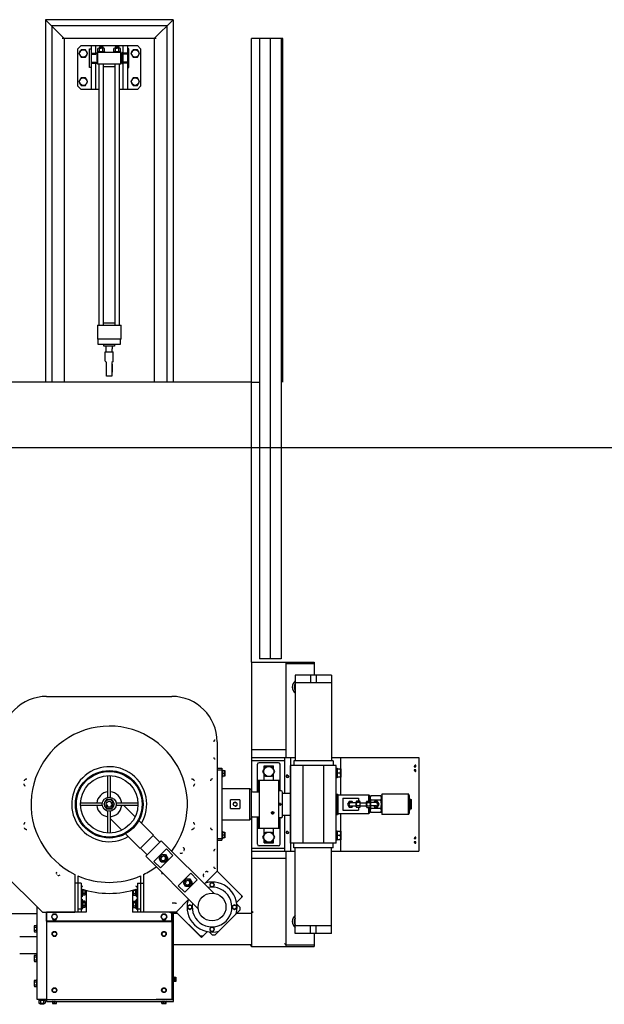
# Model space of a CAD drawing. Extents: x -1507204116 to 3732041488, y -170180604 to 62810664.
# Tile 13 of 54: x 118857 to 120726, y 327 to 3477. Entities that reach past the tile are written whole.
import ezdxf

# ---------------------------------------------------------------- set-up
doc = ezdxf.new("R2010")
doc.units = 0
doc.header["$LTSCALE"] = 1000
doc.header["$MEASUREMENT"] = 0
doc.linetypes.add('TRATTEGGIATAX2', pattern=[1.5, 1, -0.5])
doc.layers.add('_ZAŘÍZENÍ', color=7, linetype='CONTINUOUS')
doc.layers.add('SALDATUR', color=3, linetype='CONTINUOUS')

# ---------------------------------------------------------------- blocks, each defined once
blk = doc.blocks.new('SE-VUOTA')
at = {"layer": 'SALDATUR'}
blk.add_line((5.76, 0), (0, -5.76), dxfattribs=at)

msp = doc.modelspace()

# ---------------------------------------------------------------- linework, layer by layer
at = {"layer": '_ZAŘÍZENÍ', "color": 0, "lineweight": -2}
for p, q in [((118939, 3477), (118939, 2317)), ((119347, 3477), (118939, 3477)), ((118999, 3417), (118939, 3477)), ((119287, 3417), (119347, 3477)), ((119347, 3477), (119347, 2317)), ((118959, 3457), (118959, 2317)), ((119327, 3457), (118959, 3457)), ((119327, 3457), (119327, 2317)), ((119293, 3417), (118993, 3417)), ((118999, 3417), (118999, 2317)), ((119287, 3417), (118999, 3417)), ((119287, 3417), (119287, 2317)), ((119598, 2317), (119598, 3417)), ((119698, 3417), (119598, 3417)), ((119623, 3417), (119623, 1432)), ((119658, 3417), (119658, 1432)), ((119693, 3417), (119693, 1432)), ((119698, 2317), (119698, 3417)), ((119043, 3384), (119053, 3394)), ((119043, 3264), (119043, 3384)), ((119053.1, 3381), (119046.1, 3369)), ((119053, 3394), (119233, 3394)), ((119066.9, 3381), (119053.1, 3381)), ((119073.9, 3369), (119066.9, 3381)), ((119080, 3384), (119085, 3384)), ((119080, 3324), (119080, 3384)), ((119085, 3394), (119085, 3254)), ((119100, 3367), (119100, 3394)), ((119100, 3371.5), (119103, 3371.5)), ((119103, 3371.5), (119103, 3336.5)), ((119105.5, 3373), (119180.5, 3373)), ((119105.5, 3373), (119105.5, 3335)), ((119107, 3373), (119107, 3375.5)), ((119107, 3375.5), (119128.1, 3375.5)), ((119107.1, 3376.4), (119107.1, 3384.6)), ((119125.3, 3385.5), (119109.7, 3385.5)), ((119112.6, 3390), (119111.5, 3388.9)), ((119111.5, 3388.9), (119111.5, 3385.5)), ((119123.5, 3388.9), (119111.5, 3388.9)), ((119112.3, 3376.4), (119112.3, 3384.6)), ((119112.6, 3385.5), (119112.6, 3390)), ((119122.4, 3390), (119112.6, 3390)), ((119116.8, 3373), (119118.2, 3375.5)), ((119123.5, 3388.9), (119122.4, 3390)), ((119122.4, 3385.5), (119122.4, 3390)), ((119122.7, 3376.4), (119122.7, 3384.6)), ((119123.5, 3385.5), (119123.5, 3388.9)), ((119127.9, 3376.4), (119127.9, 3384.6)), ((119128.1, 3375.5), (119128.1, 3373)), ((119158, 3375.5), (119179.1, 3375.5)), ((119158, 3373), (119158, 3375.5)), ((119158.1, 3376.4), (119158.1, 3384.6)), ((119176.3, 3385.5), (119160.7, 3385.5)), ((119163.6, 3390), (119162.5, 3388.9)), ((119174.5, 3388.9), (119162.5, 3388.9)), ((119162.5, 3388.9), (119162.5, 3385.5)), ((119163.3, 3376.4), (119163.3, 3384.6)), ((119173.4, 3390), (119163.6, 3390)), ((119163.6, 3385.5), (119163.6, 3390)), ((119167.8, 3373), (119169.2, 3375.5)), ((119174.5, 3388.9), (119173.4, 3390)), ((119173.4, 3385.5), (119173.4, 3390)), ((119173.7, 3376.4), (119173.7, 3384.6)), ((119174.5, 3385.5), (119174.5, 3388.9)), ((119178.9, 3376.4), (119178.9, 3384.6)), ((119179.1, 3375.5), (119179.1, 3373)), ((119180.5, 3335), (119180.5, 3373)), ((119186, 3371.5), (119183, 3371.5)), ((119183, 3371.5), (119183, 3336.5)), ((119186, 3394), (119186, 3254)), ((119201, 3394), (119201, 3254)), ((119206, 3384), (119201, 3384)), ((119206, 3324), (119206, 3384)), ((119219.1, 3381), (119212.1, 3369)), ((119232.9, 3381), (119219.1, 3381)), ((119239.9, 3369), (119232.9, 3381)), ((119243, 3384), (119233, 3394)), ((119243, 3384), (119243, 3264)), ((119046.1, 3369), (119053.1, 3357)), ((119053.1, 3357), (119066.9, 3357)), ((119066.9, 3357), (119073.9, 3369)), ((119085, 3370), (119100, 3370)), ((119085, 3367), (119100, 3367)), ((119085, 3341), (119100, 3341)), ((119100, 3254), (119100, 3341)), ((119105, 3366.5), (119103, 3366.5)), ((119103, 3341.5), (119105, 3341.5)), ((119181, 3366.5), (119183, 3366.5)), ((119183, 3341.5), (119181, 3341.5)), ((119201, 3370), (119186, 3370)), ((119201, 3367), (119186, 3367)), ((119201, 3341), (119186, 3341)), ((119212.1, 3369), (119219.1, 3357)), ((119219.1, 3357), (119232.9, 3357)), ((119232.9, 3357), (119239.9, 3369)), ((119085, 3324), (119080, 3324)), ((119085, 3338), (119100, 3338)), ((119103, 3336.5), (119100, 3336.5)), ((119180.5, 3335), (119105.5, 3335)), ((119110.5, 2499.5), (119110.5, 3335)), ((119124.5, 2499.5), (119124.5, 3335)), ((119124.5, 3327), (119161.5, 3327)), ((119161.5, 2499.5), (119161.5, 3335)), ((119175.5, 2499.5), (119175.5, 3335)), ((119183, 3336.5), (119186, 3336.5)), ((119201, 3338), (119186, 3338)), ((119201, 3324), (119206, 3324)), ((119053.1, 3291), (119046.1, 3279)), ((119046.1, 3279), (119053.1, 3267)), ((119066.9, 3291), (119053.1, 3291)), ((119073.9, 3279), (119066.9, 3291)), ((119066.9, 3267), (119073.9, 3279)), ((119219.1, 3291), (119212.1, 3279)), ((119212.1, 3279), (119219.1, 3267)), ((119232.9, 3291), (119219.1, 3291)), ((119239.9, 3279), (119232.9, 3291)), ((119232.9, 3267), (119239.9, 3279)), ((119053, 3254), (119043, 3264)), ((119110.5, 3254), (119053, 3254)), ((119053.1, 3267), (119066.9, 3267)), ((119233, 3254), (119175.5, 3254)), ((119219.1, 3267), (119232.9, 3267)), ((119243, 3264), (119233, 3254)), ((119105, 2499.5), (119181, 2499.5)), ((119105, 2499.5), (119105, 2455)), ((119124.5, 2507.5), (119161.5, 2507.5)), ((119181, 2455), (119181, 2499.5)), ((119181, 2455), (119105, 2455)), ((119106.5, 2455), (119106.5, 2439)), ((119106.5, 2439), (119179.5, 2439)), ((119126, 2433), (119126, 2439)), ((119160, 2433), (119126, 2433)), ((119132, 2433), (119132, 2425.5)), ((119133.5, 2424), (119132, 2425.5)), ((119152.5, 2424), (119154, 2425.5)), ((119154, 2425.5), (119154, 2433)), ((119160, 2439), (119160, 2433)), ((119179.5, 2439), (119179.5, 2455)), ((119130.5, 2384.4), (119130.5, 2414)), ((119130.5, 2414), (119155.5, 2414)), ((119133.5, 2414), (119133.5, 2424)), ((119152.5, 2414), (119152.5, 2424)), ((119155.5, 2384.4), (119155.5, 2414)), ((119134.2, 2380.3), (119130.8, 2383.7)), ((119134.5, 2374.5), (119133, 2374.5)), ((119133, 2374.5), (119133, 2349.5)), ((119134.5, 2337), (119134.5, 2379.6)), ((119151.5, 2379.6), (119151.5, 2337)), ((119153, 2374.5), (119151.5, 2374.5)), ((119155.2, 2383.7), (119151.8, 2380.3)), ((119153, 2349.5), (119153, 2374.5)), ((119133, 2349.5), (119134.5, 2349.5)), ((119151.5, 2337), (119134.5, 2337)), ((119151.5, 2349.5), (119153, 2349.5)), ((119598, 2317), (118688, 2317)), ((119598, 2317), (118688, 2317)), ((119598, 1422), (119598, 2317)), ((119598, 2317), (119623, 2317)), ((133493, 2107), (116993, 2107)), ((119598, 1422), (119598, 1007)), ((119598, 1422), (119798, 1422)), ((119693, 1432), (119623, 1432)), ((119708, 1422), (119708, 1117)), ((119798, 1422), (119798, 1380.5)), ((119708, 1417), (119798, 1417)), ((119738, 1380.5), (119738, 1106)), ((119854, 1380.5), (119738, 1380.5)), ((119854, 1355.5), (119738, 1355.5)), ((119787, 1380.5), (119787, 1355.5)), ((119805, 1380.5), (119805, 1355.5)), ((119854, 1380.5), (119854, 1106)), ((119738, 1346), (119735.7, 1342)), ((119735.7, 1342), (119738, 1338)), ((118943, 1312), (119343, 1312)), ((119488, 1167), (119488, 753.4)), ((119708, 1141), (119598, 1141)), ((119598, 1117), (119703, 1117)), ((119598, 1107), (119703, 1107)), ((119703, 1117), (119723, 1117)), ((119703, 1117), (119703, 1002)), ((119723, 1117), (119723, 817)), ((119723, 1117), (119738, 1117)), ((119733, 1106), (119733, 1091)), ((119859, 1106), (119733, 1106)), ((119854, 1117), (119883, 1117)), ((119859, 1106), (119859, 1091)), ((119883, 1117), (120133, 1117)), ((119883, 1080.5), (119883, 1117)), ((120133, 1117), (120133, 817)), ((119488, 1082), (119503, 1082)), ((119488, 1077), (119503, 1077)), ((119503, 1082), (119503, 852)), ((119503, 1077.5), (119505.5, 1077.5)), ((119505.5, 1077.5), (119505.5, 1053.5)), ((119505.5, 1074.5), (119513, 1074.5)), ((119513, 1074.5), (119513, 1056.5)), ((119617, 1007), (119617, 1095)), ((119684, 1100), (119622, 1100)), ((119634.5, 1072), (119643.8, 1088)), ((119643.8, 1056), (119634.5, 1072)), ((119638, 1077.6), (119638, 1090)), ((119638, 1090), (119668, 1090)), ((119643.8, 1088), (119662.2, 1088)), ((119662.2, 1088), (119671.5, 1072)), ((119671.5, 1072), (119662.2, 1056)), ((119668, 1077.6), (119668, 1090)), ((119689, 1010), (119689, 1095)), ((119723, 843), (119723, 1091)), ((119869, 1091), (119723, 1091)), ((119763, 843), (119763, 1091)), ((119829, 843), (119829, 1091)), ((119869, 843), (119869, 1091)), ((119869, 1082), (119871.8, 1082)), ((119869, 1080.6), (119869.6, 1080.9)), ((119871.2, 1076.1), (119869, 1080.6)), ((119869, 1076), (119869.6, 1076.3)), ((119871.2, 1071.5), (119869, 1076)), ((119869, 1071.4), (119869.6, 1071.7)), ((119871.2, 1066.9), (119869, 1071.4)), ((119869.6, 1080.9), (119871.8, 1076.4)), ((119869.6, 1076.3), (119871.8, 1071.8)), ((119869.6, 1071.7), (119871.8, 1067.2)), ((119871.8, 1076.4), (119871.2, 1076.1)), ((119871.8, 1071.8), (119871.2, 1071.5)), ((119871.8, 1082), (119871.8, 1052)), ((119871.8, 1080.5), (119883.3, 1080.5)), ((119883.3, 1080.5), (119883.3, 1053.5)), ((119139, 989.1), (119139, 1058.9)), ((119147, 989.1), (119147, 1058.9)), ((119505.5, 1053.5), (119503, 1053.5)), ((119512, 1065.5), (119505.5, 1065.5)), ((119513, 1056.5), (119505.5, 1056.5)), ((119617.6, 1043.6), (119617.6, 1007)), ((119617.6, 1043.6), (119688.4, 1043.6)), ((119622.2, 1043.6), (119622.2, 890.4)), ((119638, 1043.6), (119638, 1066.4)), ((119662.2, 1056), (119643.8, 1056)), ((119668, 1043.6), (119668, 1066.4)), ((119683.8, 1043.6), (119683.8, 890.4)), ((119688.4, 1043.6), (119688.4, 1010)), ((119869, 1066.8), (119869.6, 1067.1)), ((119871.2, 1062.3), (119869, 1066.8)), ((119869, 1062.2), (119869.6, 1062.5)), ((119871.2, 1057.7), (119869, 1062.2)), ((119869, 1057.6), (119869.6, 1057.9)), ((119871.2, 1053.1), (119869, 1057.6)), ((119871.8, 1052), (119869, 1052)), ((119869.6, 1067.1), (119871.8, 1062.6)), ((119869.6, 1062.5), (119871.8, 1058)), ((119869.6, 1057.9), (119871.8, 1053.4)), ((119871.8, 1067.2), (119871.2, 1066.9)), ((119871.8, 1062.6), (119871.2, 1062.3)), ((119871.8, 1058), (119871.2, 1057.7)), ((119871.8, 1053.4), (119871.2, 1053.1)), ((119881.8, 1067), (119871.8, 1067)), ((119883.3, 1053.5), (119871.8, 1053.5)), ((119883, 997), (119883, 1053.5)), ((119503, 1017), (119593, 1017)), ((119593, 917), (119593, 1017)), ((119598, 1012), (119593, 1017)), ((119598, 922), (119598, 1012)), ((119692.4, 1010), (119683.8, 1010)), ((119134.3, 982), (119125.7, 967)), ((119151.7, 982), (119134.3, 982)), ((119160.3, 967), (119151.7, 982)), ((119530.5, 953), (119530.5, 981)), ((119560.5, 981), (119530.5, 981)), ((119560.5, 981), (119560.5, 953)), ((119601, 1007), (119622.2, 1007)), ((119697.4, 929), (119697.4, 1005)), ((119697.4, 1002), (119723, 1002)), ((119869, 999.5), (119872.5, 999.5)), ((119872.5, 934.5), (119872.5, 999.5)), ((119872.5, 999.5), (119875, 997)), ((119875, 997), (119973, 997)), ((119875, 997), (119973, 997)), ((119875, 937), (119875, 997)), ((119890, 986.3), (119940, 986.3)), ((119890, 986.3), (119890, 947.7)), ((119944.1, 977.4), (119933.9, 977.4)), ((119940, 986.3), (119940, 977.4)), ((119966.9, 977.4), (119977.1, 977.4)), ((119973, 977.4), (119973, 997)), ((119975, 995), (119973, 997)), ((119975, 977.4), (119975, 995)), ((119975, 983.9), (119975, 977.4)), ((119977, 977.4), (119977, 986.9)), ((120011.2, 993.6), (119979.3, 993.6)), ((120011.2, 980.3), (119979.3, 980.3)), ((120013.5, 947.1), (120013.5, 986.9)), ((120014.5, 984.5), (120013.5, 984.5)), ((120014.5, 998.7), (120016, 1000.2)), ((120014.5, 998.7), (120014.5, 935.3)), ((120016, 933.8), (120016, 1000.2)), ((120016, 1000.2), (120099.5, 1000.2)), ((120099.5, 933.8), (120099.5, 1000.2)), ((120101, 998.7), (120099.5, 1000.2)), ((120101, 935.3), (120101, 998.7)), ((120103.5, 995.2), (120101, 995.2)), ((120103.5, 938.8), (120103.5, 995.2)), ((120104.5, 987), (120103.5, 987)), ((120104.5, 947), (120104.5, 987)), ((120104.5, 982), (120108, 982)), ((120109, 981), (120108, 982)), ((120108, 952), (120108, 982)), ((120109, 953), (120109, 981)), ((119120.9, 971), (119051.1, 971)), ((119120.9, 963), (119051.1, 963)), ((119125.7, 967), (119134.3, 952)), ((119134.3, 952), (119151.7, 952)), ((119151.7, 952), (119160.3, 967)), ((119234.9, 971), (119165.1, 971)), ((119234.9, 963), (119165.1, 963)), ((119189.6, 963), (119225.8, 926.9)), ((119530.5, 953), (119560.5, 953)), ((119890, 947.7), (119940, 947.7)), ((119909.8, 976), (119904.6, 967)), ((119904.6, 967), (119909.8, 958)), ((119920.2, 976), (119909.8, 976)), ((119909.8, 958), (119920.2, 958)), ((119915, 972.5), (119933, 972.5)), ((119915, 961.5), (119933, 961.5)), ((119922.2, 972.5), (119920.2, 976)), ((119920.2, 958), (119922.2, 961.5)), ((119933, 959.2), (119933, 974.8)), ((119944.1, 972.2), (119933.9, 972.2)), ((119944.1, 961.8), (119933.9, 961.8)), ((119944.1, 956.6), (119933.9, 956.6)), ((119940, 956.6), (119940, 947.7)), ((119945, 959.2), (119945, 974.8)), ((119945, 972), (119966, 972)), ((119945, 962), (119966, 962)), ((119966, 959.2), (119966, 974.8)), ((119966.9, 972.2), (119977.1, 972.2)), ((119966.9, 961.8), (119977.1, 961.8)), ((119966.9, 956.6), (119977.1, 956.6)), ((119973, 937), (119973, 956.6)), ((119975, 939), (119975, 956.6)), ((119975, 956.6), (119975, 950.1)), ((119977, 947.1), (119977, 956.6)), ((119978, 974.8), (119978, 959.2)), ((119996, 972.5), (119978, 972.5)), ((119996, 961.5), (119978, 961.5)), ((120011.2, 953.7), (119979.3, 953.7)), ((119990.8, 976), (119988.8, 972.5)), ((119988.8, 961.5), (119990.8, 958)), ((120001.2, 976), (119990.8, 976)), ((119990.8, 958), (120001.2, 958)), ((120006.4, 967), (120001.2, 976)), ((120001.2, 958), (120006.4, 967)), ((120013.5, 949.5), (120014.5, 949.5)), ((120103.5, 947), (120104.5, 947)), ((120104.5, 952), (120108, 952)), ((120108, 952), (120109, 953)), ((119139, 875.1), (119139, 944.9)), ((119147, 875.1), (119147, 944.9)), ((119147, 920.4), (119183.1, 884.2)), ((119237.7, 915), (119284.5, 868.1)), ((119503, 917), (119593, 917)), ((119598, 922), (119593, 917)), ((119598, 927), (119598, 817)), ((119601, 927), (119622.2, 927)), ((119617, 839), (119617, 927)), ((119617.6, 927), (119617.6, 890.4)), ((119662.3, 942.1), (119665.4, 943.7)), ((119662.3, 938.8), (119662.3, 942.1)), ((119665.4, 943.2), (119665.4, 943.7)), ((119665.4, 943.7), (119668.8, 942.1)), ((119668.8, 942.1), (119668.8, 938.8)), ((119668.8, 942.1), (119668.8, 941.6)), ((119692.4, 924), (119683.8, 924)), ((119688.4, 924), (119688.4, 890.4)), ((119689, 839), (119689, 924)), ((119697.4, 932), (119723, 932)), ((119703, 932), (119703, 817)), ((119869, 934.5), (119872.5, 934.5)), ((119875, 937), (119872.5, 934.5)), ((119875, 937), (119973, 937)), ((119875, 937), (119973, 937)), ((119883, 880.7), (119883, 937)), ((119973, 937), (119975, 939)), ((120011.2, 940.4), (119979.3, 940.4)), ((120016, 933.8), (120014.5, 935.3)), ((120099.5, 933.8), (120016, 933.8)), ((120101, 935.3), (120099.5, 933.8)), ((120101, 938.8), (120103.5, 938.8)), ((119617.6, 890.4), (119688.4, 890.4)), ((119638, 868), (119638, 890.4)), ((119668, 868), (119668, 890.4)), ((119869, 852.2), (119869, 882.2)), ((119869, 882.2), (119871.8, 882.2)), ((119871.8, 882.2), (119871.8, 852.2)), ((119195, 872.3), (119241.9, 825.5)), ((119284.5, 868.1), (119241.9, 825.5)), ((119283.7, 867.3), (119304.9, 846.1)), ((119488, 857), (119503, 857)), ((119488, 852), (119503, 852)), ((119503, 880.5), (119505.5, 880.5)), ((119505.5, 856.5), (119503, 856.5)), ((119505.5, 880.5), (119505.5, 856.5)), ((119505.5, 877.5), (119513, 877.5)), ((119512, 868.5), (119505.5, 868.5)), ((119513, 859.5), (119505.5, 859.5)), ((119513, 877.5), (119513, 859.5)), ((119634.5, 862), (119643.8, 878)), ((119643.8, 846), (119634.5, 862)), ((119638, 844), (119638, 856)), ((119643.8, 878), (119662.2, 878)), ((119662.2, 878), (119671.5, 862)), ((119671.5, 862), (119662.2, 846)), ((119668, 844), (119668, 856)), ((119869, 880.8), (119869.6, 881.1)), ((119871.2, 876.3), (119869, 880.8)), ((119869, 876.2), (119869.6, 876.5)), ((119871.2, 871.7), (119869, 876.2)), ((119869, 871.6), (119869.6, 871.9)), ((119871.2, 867.1), (119869, 871.6)), ((119869, 867), (119869.6, 867.3)), ((119871.2, 862.5), (119869, 867)), ((119869, 862.4), (119869.6, 862.7)), ((119871.2, 857.9), (119869, 862.4)), ((119869, 857.8), (119869.6, 858.1)), ((119871.2, 853.3), (119869, 857.8)), ((119871.8, 852.2), (119869, 852.2)), ((119869.6, 881.1), (119871.8, 876.6)), ((119869.6, 876.5), (119871.8, 872)), ((119869.6, 871.9), (119871.8, 867.4)), ((119869.6, 867.3), (119871.8, 862.8)), ((119869.6, 862.7), (119871.8, 858.2)), ((119869.6, 858.1), (119871.8, 853.6)), ((119871.8, 876.6), (119871.2, 876.3)), ((119871.8, 872), (119871.2, 871.7)), ((119871.8, 867.4), (119871.2, 867.1)), ((119871.8, 862.8), (119871.2, 862.5)), ((119871.8, 858.2), (119871.2, 857.9)), ((119871.8, 853.6), (119871.2, 853.3)), ((119871.8, 880.7), (119883.3, 880.7)), ((119881.8, 867.2), (119871.8, 867.2)), ((119883.3, 853.7), (119871.8, 853.7)), ((119883, 817), (119883, 853.7)), ((119883.3, 880.7), (119883.3, 853.7)), ((119242.7, 826.3), (119263.9, 805.1)), ((119309.2, 850.3), (119259.7, 800.8)), ((119285.6, 784.3), (119325.7, 824.4)), ((119309.2, 850.3), (119477.2, 682.3)), ((119325.7, 824.4), (119346.9, 803.2)), ((119598, 827), (119703, 827)), ((119684, 834), (119622, 834)), ((119638, 844), (119668, 844)), ((119662.2, 846), (119643.8, 846)), ((119869, 843), (119723, 843)), ((119733, 828), (119733, 843)), ((119859, 828), (119733, 828)), ((119738, 553.5), (119738, 828)), ((119854, 553.5), (119854, 828)), ((119859, 828), (119859, 843)), ((119259.7, 800.8), (119427.7, 632.8)), ((119302.4, 793.8), (119309.3, 805.8)), ((119309.3, 781.8), (119302.4, 793.8)), ((119346.9, 803.2), (119306.8, 763.1)), ((119309.3, 805.8), (119323.2, 805.8)), ((119323.2, 805.8), (119330.1, 793.8)), ((119330.1, 793.8), (119323.2, 781.8)), ((119598, 817), (119598, 512)), ((119598, 817), (119703, 817)), ((119708, 793), (119598, 793)), ((119703, 817), (119723, 817)), ((119708, 817), (119708, 512)), ((119723, 817), (119738, 817)), ((119854, 817), (119883, 817)), ((119883, 817), (120133, 817)), ((119306.8, 763.1), (119285.6, 784.3)), ((119323.2, 781.8), (119309.3, 781.8)), ((118798, 753.4), (118929.4, 622)), ((119033, 742.5), (119033, 622)), ((119043, 737.9), (119043, 622)), ((119243, 737.9), (119243, 622)), ((119253, 742.5), (119253, 622)), ((119363.4, 706.5), (119403.5, 746.6)), ((119380.2, 716), (119387.1, 728)), ((119424.7, 725.4), (119384.6, 685.3)), ((119387.1, 728), (119401, 728)), ((119401, 728), (119407.9, 716)), ((119403.5, 746.6), (119424.7, 725.4)), ((119488, 753.4), (119447.1, 712.4)), ((119565.5, 675.3), (119487.7, 753.1)), ((119487.7, 753.1), (119569, 671.8)), ((119043, 715), (119033, 715)), ((119053, 715), (119043, 715)), ((119053, 715), (119053, 622)), ((119056, 695.6), (119056, 671)), ((119058.5, 694.8), (119058.5, 675)), ((119227.5, 694.8), (119227.5, 675)), ((119230, 695.6), (119230, 671)), ((119233, 715), (119243, 715)), ((119233, 715), (119233, 622)), ((119243, 715), (119253, 715)), ((119384.6, 685.3), (119363.4, 706.5)), ((119387.1, 704), (119380.2, 716)), ((119401, 704), (119387.1, 704)), ((119407.9, 716), (119401, 704)), ((119468.1, 715.9), (119464.3, 709.4)), ((119464.3, 709.4), (119468.1, 702.9)), ((119475.6, 715.9), (119468.1, 715.9)), ((119468.1, 702.9), (119475.6, 702.9)), ((119479.3, 709.4), (119475.6, 715.9)), ((119475.6, 702.9), (119479.3, 709.4)), ((119056, 671), (119053, 671)), ((119053, 663), (119056, 663)), ((119058.5, 675), (119056, 675)), ((119056, 663), (119056, 631)), ((119065.1, 692.2), (119058.5, 692.2)), ((119065.1, 681.8), (119058.5, 681.8)), ((119065.1, 676.6), (119058.5, 676.6)), ((119066, 692.6), (119066, 679.2)), ((119069, 691.8), (119069, 622)), ((119217, 691.8), (119217, 622)), ((119220, 692.6), (119220, 679.2)), ((119220.9, 692.2), (119227.5, 692.2)), ((119220.9, 681.8), (119227.5, 681.8)), ((119220.9, 676.6), (119227.5, 676.6)), ((119227.5, 675), (119230, 675)), ((119230, 671), (119233, 671)), ((119233, 663), (119230, 663)), ((119230, 663), (119230, 631)), ((119397.6, 662.9), (119356.6, 622)), ((119569, 671.8), (119550.4, 653.1)), ((119565.5, 675.3), (119565.5, 668.2)), ((118913, 342), (118913, 638.4)), ((119043, 632), (119053, 632)), ((119056, 631), (119053, 631)), ((119056, 659), (119058.5, 659)), ((119058.5, 635), (119056, 635)), ((119058.5, 659), (119058.5, 635)), ((119065.1, 657.4), (119058.5, 657.4)), ((119065.1, 652.2), (119058.5, 652.2)), ((119065.1, 641.8), (119058.5, 641.8)), ((119065.1, 636.6), (119058.5, 636.6)), ((119066, 654.8), (119066, 639.2)), ((119220, 654.8), (119220, 639.2)), ((119220.9, 657.4), (119227.5, 657.4)), ((119220.9, 652.2), (119227.5, 652.2)), ((119220.9, 641.8), (119227.5, 641.8)), ((119220.9, 636.6), (119227.5, 636.6)), ((119227.5, 659), (119227.5, 635)), ((119230, 659), (119227.5, 659)), ((119227.5, 635), (119230, 635)), ((119230, 631), (119233, 631)), ((119233, 632), (119243, 632)), ((119400.6, 645.7), (119394.1, 641.9)), ((119394.1, 641.9), (119394.1, 634.4)), ((119394.1, 634.4), (119400.6, 630.7)), ((119407.1, 641.9), (119400.6, 645.7)), ((119400.6, 630.7), (119407.1, 634.4)), ((119407.1, 634.4), (119407.1, 641.9)), ((119543.1, 645.7), (119536.6, 641.9)), ((119536.6, 641.9), (119536.6, 634.4)), ((119536.6, 634.4), (119543.1, 630.7)), ((119549.6, 641.9), (119543.1, 645.7)), ((119543.1, 630.7), (119549.6, 634.4)), ((119549.6, 634.4), (119549.6, 641.9)), ((119551.3, 647.1), (119562, 636.4)), ((119562, 629.4), (119562, 636.4)), ((118688, 617), (118913, 617)), ((118929.4, 622), (119033, 622)), ((118943, 622), (118943, 342)), ((119069, 622), (118943, 622)), ((118943, 593), (118943, 622)), ((118963.1, 615.5), (118958.2, 607)), ((118958.2, 607), (118963.1, 598.5)), ((118972.9, 615.5), (118963.1, 615.5)), ((118963.1, 598.5), (118972.9, 598.5)), ((118977.8, 607), (118972.9, 615.5)), ((118972.9, 598.5), (118977.8, 607)), ((119343, 622), (119217, 622)), ((119356.6, 622), (119253, 622)), ((119313.1, 615.5), (119308.2, 607)), ((119308.2, 607), (119313.1, 598.5)), ((119322.9, 615.5), (119313.1, 615.5)), ((119313.1, 598.5), (119322.9, 598.5)), ((119327.8, 607), (119322.9, 615.5)), ((119322.9, 598.5), (119327.8, 607)), ((119338, 620), (119338, 622)), ((119343, 620), (119338, 620)), ((119343, 593), (119343, 622)), ((119343, 620), (119343, 342)), ((119349, 342), (119349, 622)), ((119362.2, 617), (119349, 617)), ((119434.7, 544.5), (119356.9, 622.3)), ((119356.9, 622.3), (119438.2, 541)), ((119562, 629.4), (119480.6, 548)), ((119493.9, 561.3), (119548.7, 616.1)), ((119598, 617), (119549.6, 617)), ((118903, 576.8), (118903, 561.2)), ((118903.9, 579.4), (118910.5, 579.4)), ((118903.9, 574.2), (118910.5, 574.2)), ((118913, 581), (118910.5, 581)), ((118910.5, 581), (118910.5, 557)), ((119343, 593), (118943, 593)), ((118943, 592), (119349, 592)), ((119468.1, 573.4), (119464.3, 566.9)), ((119475.6, 573.4), (119468.1, 573.4)), ((119479.3, 566.9), (119475.6, 573.4)), ((119735.7, 592), (119738, 596)), ((119738, 588), (119735.7, 592)), ((119854, 578.5), (119738, 578.5)), ((119787, 553.5), (119787, 578.5)), ((119805, 553.5), (119805, 578.5)), ((118856.8, 544), (118913, 544)), ((118903.9, 563.8), (118910.5, 563.8)), ((118903.9, 558.6), (118910.5, 558.6)), ((118910.5, 557), (118913, 557)), ((118964.2, 558.5), (118960.5, 552)), ((118960.5, 552), (118964.2, 545.5)), ((118971.8, 558.5), (118964.2, 558.5)), ((118964.2, 545.5), (118971.8, 545.5)), ((118975.5, 552), (118971.8, 558.5)), ((118971.8, 545.5), (118975.5, 552)), ((119314.2, 558.5), (119310.5, 552)), ((119310.5, 552), (119314.2, 545.5)), ((119321.8, 558.5), (119314.2, 558.5)), ((119314.2, 545.5), (119321.8, 545.5)), ((119325.5, 552), (119321.8, 558.5)), ((119321.8, 545.5), (119325.5, 552)), ((119441.8, 544.5), (119434.7, 544.5)), ((119456.9, 559.6), (119438.2, 541)), ((119462.9, 558.7), (119473.6, 548)), ((119464.3, 566.9), (119468.1, 560.4)), ((119468.1, 560.4), (119475.6, 560.4)), ((119480.6, 548), (119473.6, 548)), ((119475.6, 560.4), (119479.3, 566.9)), ((119854, 553.5), (119738, 553.5)), ((119798, 553.5), (119798, 512)), ((119598, 517), (119349, 517)), ((119598, 512), (119798, 512)), ((119708, 517), (119798, 517)), ((118856.8, 490), (118913, 490)), ((118903, 481.8), (118903, 466.2)), ((118903.9, 484.4), (118910.5, 484.4)), ((118903.9, 479.2), (118910.5, 479.2)), ((118913, 486), (118910.5, 486)), ((118910.5, 486), (118910.5, 462)), ((118903.9, 468.8), (118910.5, 468.8)), ((118903.9, 463.6), (118910.5, 463.6)), ((118910.5, 462), (118913, 462)), ((119349, 414.5), (119350.6, 414.5)), ((119349, 413.7), (119349.4, 413.9)), ((119350.2, 411.1), (119349, 413.7)), ((119349, 410), (119349.4, 410.2)), ((119350.2, 407.5), (119349, 410)), ((119349.4, 413.9), (119350.6, 411.3)), ((119349.4, 410.2), (119350.6, 407.6)), ((119350.6, 411.3), (119350.2, 411.1)), ((119350.6, 414.5), (119350.6, 399.5)), ((119350.6, 413.5), (119355.9, 413.5)), ((119355.9, 413.5), (119355.9, 400.5)), ((118903, 401.8), (118903, 386.2)), ((118903.9, 404.4), (118910.5, 404.4)), ((118903.9, 399.2), (118910.5, 399.2)), ((118903.9, 388.8), (118910.5, 388.8)), ((118903.9, 383.6), (118910.5, 383.6)), ((118913, 406), (118910.5, 406)), ((118910.5, 406), (118910.5, 382)), ((118910.5, 382), (118913, 382)), ((118964.2, 378.5), (118960.5, 372)), ((118971.8, 378.5), (118964.2, 378.5)), ((118975.5, 372), (118971.8, 378.5)), ((119314.2, 378.5), (119310.5, 372)), ((119321.8, 378.5), (119314.2, 378.5)), ((119325.5, 372), (119321.8, 378.5)), ((119349, 406.4), (119349.4, 406.5)), ((119350.2, 403.8), (119349, 406.4)), ((119349, 402.7), (119349.4, 402.9)), ((119350.2, 400.1), (119349, 402.7)), ((119350.6, 399.5), (119349, 399.5)), ((119349.4, 406.5), (119350.6, 404)), ((119349.4, 402.9), (119350.6, 400.3)), ((119350.6, 407.6), (119350.2, 407.5)), ((119350.6, 404), (119350.2, 403.8)), ((119350.6, 400.3), (119350.2, 400.1)), ((119355.2, 407), (119350.6, 407)), ((119355.9, 400.5), (119350.6, 400.5)), ((118960.5, 372), (118964.2, 365.5)), ((118964.2, 365.5), (118971.8, 365.5)), ((118971.8, 365.5), (118975.5, 372)), ((119310.5, 372), (119314.2, 365.5)), ((119314.2, 365.5), (119321.8, 365.5)), ((119321.8, 365.5), (119325.5, 372)), ((118943, 342), (118913, 342)), ((118917.6, 339.1), (118917.6, 330.9)), ((118917.7, 342), (118917.7, 340)), ((118917.7, 340), (118938.2, 340)), ((118918.7, 342), (118918.5, 341.5)), ((118918.5, 341.5), (118921.7, 340)), ((118922, 340.5), (118918.7, 342)), ((118935.8, 330), (118920.2, 330)), ((118921.7, 340), (118922, 340.5)), ((118922, 328.1), (118922, 330)), ((118934, 328.1), (118922, 328.1)), ((118923.1, 327), (118922, 328.1)), ((118922.6, 342), (118922.4, 341.5)), ((118922.4, 341.5), (118925.6, 340)), ((118925.8, 340.5), (118922.6, 342)), ((118922.8, 339.1), (118922.8, 330.9)), ((118923.1, 330), (118923.1, 327)), ((118932.9, 327), (118923.1, 327)), ((118925.6, 340), (118925.8, 340.5)), ((118926.5, 342), (118926.3, 341.5)), ((118926.3, 341.5), (118929.5, 340)), ((118929.7, 340.5), (118926.5, 342)), ((118929.5, 340), (118929.7, 340.5)), ((118930.4, 342), (118930.2, 341.5)), ((118930.2, 341.5), (118933.4, 340)), ((118933.6, 340.5), (118930.4, 342)), ((118932.9, 330), (118932.9, 327)), ((118934, 328.1), (118932.9, 327)), ((118933.2, 339.1), (118933.2, 330.9)), ((118933.4, 340), (118933.6, 340.5)), ((118934.2, 342), (118934, 341.5)), ((118934, 341.5), (118937.2, 340)), ((118934, 330), (118934, 328.1)), ((118937.5, 340.5), (118934.2, 342)), ((118937.2, 340), (118937.5, 340.5)), ((118938.2, 340), (118938.2, 342)), ((118938.4, 339.1), (118938.4, 330.9)), ((118943, 342), (119349, 342)), ((118943, 342), (118993, 342)), ((118943, 342), (118943, 336)), ((118943, 336), (119349, 336)), ((118960.5, 336), (118960.5, 334.4)), ((118960.5, 334.4), (118975.5, 334.4)), ((118961.3, 336), (118961.1, 335.6)), ((118961.1, 335.6), (118963.7, 334.4)), ((118963.9, 334.8), (118961.3, 336)), ((118961.5, 334.4), (118961.5, 329.1)), ((118961.5, 329.1), (118974.5, 329.1)), ((118963.7, 334.4), (118963.9, 334.8)), ((118965, 336), (118964.8, 335.6)), ((118964.8, 335.6), (118967.4, 334.4)), ((118967.5, 334.8), (118965, 336)), ((118967.4, 334.4), (118967.5, 334.8)), ((118968, 329.8), (118968, 334.4)), ((118968.6, 336), (118968.5, 335.6)), ((118968.5, 335.6), (118971, 334.4)), ((118971.2, 334.8), (118968.6, 336)), ((118971, 334.4), (118971.2, 334.8)), ((118972.3, 336), (118972.1, 335.6)), ((118972.1, 335.6), (118974.7, 334.4)), ((118974.9, 334.8), (118972.3, 336)), ((118974.5, 329.1), (118974.5, 334.4)), ((118974.7, 334.4), (118974.9, 334.8)), ((118975.5, 334.4), (118975.5, 336)), ((119343, 342), (119293, 342)), ((119310.5, 334.4), (119310.5, 336)), ((119325.5, 334.4), (119310.5, 334.4)), ((119311.1, 334.8), (119313.7, 336)), ((119311.3, 334.4), (119311.1, 334.8)), ((119313.9, 335.6), (119311.3, 334.4)), ((119311.5, 329.1), (119311.5, 334.4)), ((119324.5, 329.1), (119311.5, 329.1)), ((119313.7, 336), (119313.9, 335.6)), ((119314.8, 334.8), (119317.4, 336)), ((119315, 334.4), (119314.8, 334.8)), ((119317.5, 335.6), (119315, 334.4)), ((119317.4, 336), (119317.5, 335.6)), ((119318, 329.8), (119318, 334.4)), ((119318.5, 334.8), (119321, 336)), ((119318.6, 334.4), (119318.5, 334.8)), ((119321.2, 335.6), (119318.6, 334.4)), ((119321, 336), (119321.2, 335.6)), ((119322.1, 334.8), (119324.7, 336)), ((119322.3, 334.4), (119322.1, 334.8)), ((119324.9, 335.6), (119322.3, 334.4)), ((119324.5, 334.4), (119324.5, 329.1)), ((119324.7, 336), (119324.9, 335.6)), ((119325.5, 336), (119325.5, 334.4)), ((119349, 336), (119349, 342))]:
    msp.add_line(p, q, dxfattribs=at)
at = {"layer": '_ZAŘÍZENÍ', "color": 0, "linetype": 'TRATTEGGIATAX2', "lineweight": -2}
for points in [[(120123, 1092, 0.33745), (120118, 1087), (120123, 1087)], [(120118, 1077, 0.33745), (120123, 1072), (120123, 1077)], [(120123, 862, 0.33745), (120118, 857), (120123, 857)], [(120118, 847, 0.33745), (120123, 842), (120123, 847)]]:
    msp.add_lwpolyline(points, format="xyb", close=True, dxfattribs=at)
at = {"layer": '_ZAŘÍZENÍ', "color": 0, "lineweight": -2}
msp.add_lwpolyline([(119662.8, 938), (119662.3, 938.3), (119662.3, 941.6), (119665.4, 943.2), (119668.8, 941.6), (119668.8, 938.3), (119668, 937.9)], dxfattribs=at)
for points in [[(119662.3, 939.9, -0.110579), (119662.5, 941, -0.102704), (119663.3, 942, -0.09323), (119664.3, 942.6, -0.087483), (119665.5, 942.8, -0.087483), (119666.8, 942.6, -0.09323), (119667.8, 942, -0.102704), (119668.6, 941, -0.110579), (119668.8, 939.9, -0.110579), (119668.6, 938.9, -0.080686), (119668, 938.1, -0.09323)], [(119662.9, 938.3, -0.05521), (119662.5, 938.9, -0.110579), (119662.3, 939.9, -0.110579)], [(119663, 938.7, -0.019047), (119662.9, 938.9, -0.109199), (119662.7, 939.8, -0.109199), (119662.9, 940.7, -0.102301), (119663.5, 941.5, -0.09385), (119664.4, 942.1, -0.08864), (119665.4, 942.3, -0.08864), (119666.5, 942.1, -0.09385), (119667.4, 941.5, -0.102301), (119668, 940.7, -0.109199), (119668.2, 939.8, -0.109199), (119668, 938.9, -0.019047), (119667.9, 938.7, -0.09385)], [(119665.4, 937.4, -0.08864), (119664.4, 937.6, -0.09385), (119663.5, 938.1, -0.01753), (119663.4, 938.2, -0.109199)], [(119667.5, 938.2, -0.01753), (119667.4, 938.1, -0.09385), (119666.5, 937.6, -0.08864), (119665.4, 937.4, -0.08864)]]:
    msp.add_lwpolyline(points, format="xyb", dxfattribs=at)
for points in [[(119665.4, 940.3, -0.091632), (119666.4, 940.1, -0.095381), (119667.3, 939.6, -0.101209), (119667.8, 938.8, -0.105755), (119668, 937.9, -0.105755), (119667.8, 937, -0.101209), (119667.3, 936.2, -0.095381), (119666.4, 935.7, -0.091632), (119665.4, 935.5, -0.091632), (119664.4, 935.7, -0.095381), (119663.6, 936.2, -0.101209), (119663, 937, -0.105755), (119662.8, 937.9, -0.105755), (119663, 938.8, -0.101209), (119663.6, 939.6, -0.095381), (119664.4, 940.1, -0.091632)], [(119665.4, 935.5, -0.080205), (119664.5, 935.7, -0.088947), (119663.8, 936.1, -0.104947), (119663.3, 936.7, -0.119959), (119663.1, 937.4, -0.119959), (119663.3, 938.1, -0.104947), (119663.8, 938.7, -0.088947), (119664.5, 939.1, -0.080205), (119665.4, 939.2, -0.080205), (119666.3, 939.1, -0.088947), (119667.1, 938.7, -0.104947), (119667.6, 938.1, -0.119959), (119667.8, 937.4, -0.119959), (119667.6, 936.7, -0.104947), (119667.1, 936.1, -0.088947), (119666.3, 935.7, -0.080205)]]:
    msp.add_lwpolyline(points, format="xyb", close=True, dxfattribs=at)
for centre, radius in [((119060, 3369), 12), ((119226, 3369), 12), ((119060, 3279), 12), ((119226, 3279), 12), ((119143, 967), 108), ((119143, 967), 105), ((119653, 1072), 16), ((119143, 967), 92), ((119713, 1057), 3.23), ((119143, 967), 22.5), ((119143, 967), 15), ((119143, 967), 10), ((119545.5, 967), 5.72), ((119690, 967), 2.39), ((119653, 862), 16), ((119713, 877), 3.23), ((119316.2, 793.8), 12), ((119316.2, 793.8), 8), ((119394, 716), 12), ((119394, 716), 8), ((119471.8, 709.4), 6.5), ((119471.8, 638.2), 44.5), ((119400.6, 638.2), 6.5), ((119543.1, 638.2), 6.5), ((118968, 607), 8.5), ((119318, 607), 8.5), ((119471.8, 566.9), 6.5), ((118968, 552), 7.5), ((118968, 552), 6.5), ((119318, 552), 7.5), ((119318, 552), 6.5), ((118968, 372), 7.5), ((118968, 372), 6.5), ((119318, 372), 7.5), ((119318, 372), 6.5)]:
    msp.add_circle(centre, radius, dxfattribs=at)
for centre, radius, start, end in [((119109.7, 3381.3), 4.23, 52.1211, 127.8789), ((119109.7, 3379.7), 4.23, 232.1211, 307.8789), ((119117.5, 3369.9), 15.6, 70.5288, 109.4712), ((119117.5, 3391.1), 15.6, 250.5288, 289.4712), ((119125.3, 3381.3), 4.23, 52.1211, 127.8789), ((119125.3, 3379.7), 4.23, 232.1211, 307.8789), ((119160.7, 3381.3), 4.23, 52.1211, 127.8789), ((119160.7, 3379.7), 4.23, 232.1211, 307.8789), ((119168.5, 3369.9), 15.6, 70.5288, 109.4712), ((119168.5, 3391.1), 15.6, 250.5288, 289.4712), ((119176.3, 3381.3), 4.23, 52.1211, 127.8789), ((119176.3, 3379.7), 4.23, 232.1211, 307.8789), ((119131.5, 2384.4), 1, 180, 225), ((119133.5, 2379.6), 1, 0, 45), ((119152.5, 2379.6), 1, 135, 180), ((119154.5, 2384.4), 1, 315, 0), ((119753, 1342), 25, 126.8699, 233.1301), ((119753, 1342), 18.5, 144.1752, 215.8248), ((118943, 1167), 145, 90, 180), ((119343, 1167), 145, 0, 90), ((119143, 967), 250, 323.0479, 243.8961), ((119143, 967), 120, 329.5515, 300.4485), ((119502.6, 1070), 10.4, 334.3411, 25.6589), ((119622, 1095), 5, 90, 180), ((119684, 1095), 5, 0, 90), ((119867.7, 1073.8), 15.6, 334.3411, 25.6589), ((119502.6, 1061), 10.4, 334.3411, 25.6589), ((119713, 1057), 4, 90, 0), ((119867.7, 1060.3), 15.6, 334.3411, 25.6589), ((119601, 1010), 3, 180, 270), ((119692.4, 1005), 5, 0, 90), ((119143, 967), 40, 95.7392, 174.2609), ((119143, 967), 40, 5.7392, 84.2609), ((119937.2, 974.8), 4.23, 142.1211, 217.8789), ((119940.8, 974.8), 4.23, 322.1211, 37.8789), ((119970.2, 974.8), 4.23, 142.1211, 217.8789), ((119987.8, 986.9), 10.8, 142.1211, 217.8789), ((119973.8, 974.8), 4.23, 322.1211, 37.8789), ((120016.8, 967), 39.8, 160.5288, 167.5933), ((120002.7, 986.9), 10.8, 322.1211, 37.8789), ((119973.7, 967), 39.8, 340.5288, 19.4712), ((119143, 967), 40, 185.7392, 264.2609), ((119143, 967), 8.47, 180, 90), ((119143, 967), 40, 275.7392, 354.2609), ((119545.5, 967), 6.58, 270, 180), ((119690, 967), 3, 90, 0), ((119915, 967), 9, 37.6699, 322.3301), ((119915, 967), 5.5, 90, 270), ((119948.6, 967), 15.6, 160.5288, 199.4712), ((119937.2, 959.2), 4.23, 142.1211, 217.8789), ((119929.4, 967), 15.6, 340.5288, 19.4712), ((119940.8, 959.2), 4.23, 322.1211, 37.8789), ((119981.6, 967), 15.6, 160.5288, 199.4712), ((119970.2, 959.2), 4.23, 142.1211, 217.8789), ((119987.8, 947.1), 10.8, 142.1211, 217.8789), ((119962.4, 967), 15.6, 340.5288, 19.4712), ((119973.8, 959.2), 4.23, 322.1211, 37.8789), ((120016.8, 967), 39.8, 192.4067, 199.4712), ((119996, 967), 9, 217.6699, 142.3301), ((119996, 967), 5.5, 270, 90), ((120002.7, 947.1), 10.8, 322.1211, 37.8789), ((119601, 924), 3, 90, 180), ((119692.4, 929), 5, 270, 0), ((119502.6, 873), 10.4, 334.3411, 25.6589), ((119502.6, 864), 10.4, 334.3411, 25.6589), ((119713, 877), 4, 90, 0), ((119867.7, 874), 15.6, 334.3411, 25.6589), ((119867.7, 860.5), 15.6, 334.3411, 25.6589), ((119622, 839), 5, 180, 270), ((119684, 839), 5, 270, 0), ((119316.2, 793.8), 6.77, 270, 180), ((119143, 967), 250, 296.1039, 306.9522), ((118979.8, 746.4), 6.48, 148.5125, 209.8135), ((118981.3, 745.9), 6.79, 241.1662, 315.9124), ((119143, 967), 250, 246.4218, 293.5782), ((119306.2, 746.4), 6.48, 330.1865, 31.4875), ((119143, 967), 285, 251.5915, 288.4085), ((119394, 716), 6.77, 270, 180), ((119471.8, 638.2), 63.5, 168.4481, 101.5519), ((119471.8, 638.2), 80, 343.955, 106.045), ((119061.8, 694.8), 4.23, 322.1211, 331.0733), ((119050.4, 687), 15.6, 340.5288, 19.4712), ((119061.8, 679.2), 4.23, 322.1211, 37.8789), ((119235.6, 687), 15.6, 160.5288, 199.4712), ((119224.2, 679.2), 4.23, 142.1211, 217.8789), ((119224.2, 694.8), 4.23, 208.9267, 217.8789), ((119061.8, 654.8), 4.23, 322.1211, 37.8789), ((119050.4, 647), 15.6, 340.5288, 19.4712), ((119061.8, 639.2), 4.23, 322.1211, 37.8789), ((119224.2, 654.8), 4.23, 142.1211, 217.8789), ((119235.6, 647), 15.6, 160.5288, 199.4712), ((119224.2, 639.2), 4.23, 142.1211, 217.8789), ((119471.8, 638.2), 80, 163.955, 286.045), ((119341.2, 639.2), 23.1, 274.5396, 312.8493), ((119753, 592), 25, 126.8699, 233.1301), ((119753, 592), 18.5, 144.1752, 215.8248), ((118907.2, 576.8), 4.23, 142.1211, 217.8789), ((118918.6, 569), 15.6, 160.5288, 199.4712), ((118907.2, 561.2), 4.23, 142.1211, 217.8789), ((118907.2, 481.8), 4.23, 142.1211, 217.8789), ((118918.6, 474), 15.6, 160.5288, 199.4712), ((118907.2, 466.2), 4.23, 142.1211, 217.8789), ((119348.4, 410.3), 7.51, 334.3411, 25.6589), ((118907.2, 401.8), 4.23, 142.1211, 217.8789), ((118918.6, 394), 15.6, 160.5288, 199.4712), ((118907.2, 386.2), 4.23, 142.1211, 217.8789), ((119348.4, 403.8), 7.51, 334.3411, 25.6589), ((118920.2, 335.8), 4.23, 52.1211, 127.8789), ((118920.2, 334.2), 4.23, 232.1211, 307.8789), ((118928, 324.4), 15.6, 70.5288, 109.4712), ((118928, 345.6), 15.6, 250.5288, 289.4712), ((118935.8, 335.8), 4.23, 52.1211, 127.8789), ((118935.8, 334.2), 4.23, 232.1211, 307.8789), ((118964.7, 336.6), 7.51, 244.3411, 295.6589), ((118971.2, 336.6), 7.51, 244.3411, 295.6589), ((119314.8, 336.6), 7.51, 244.3411, 295.6589), ((119321.3, 336.6), 7.51, 244.3411, 295.6589)]:
    msp.add_arc(centre, radius, start, end, dxfattribs=at)
at = {"layer": '_ZAŘÍZENÍ', "color": 0, "linetype": 'TRATTEGGIATAX2', "lineweight": -2}
for centre, radius, start, end in [((119482, 1167), 5, 90, 180), ((119482, 1117), 5, 180, 270), ((118879.1, 1038.3), 9.05, 84.5, 155.7427), ((119406.9, 1038.3), 9.05, 24.2573, 95.5), ((119473, 1042), 6, 90, 180), ((118875.8, 1032), 6, 180, 256.953), ((119410.2, 1032), 6, 283.047, 0), ((118875.8, 902), 6, 103.047, 180), ((118879.1, 895.7), 9.05, 204.2573, 275.5), ((119406.9, 895.7), 9.05, 264.5, 335.7427), ((119410.2, 902), 6, 0, 76.953), ((119473, 892), 6, 180, 270), ((119377.4, 823.1), 6, 315, 59.0827), ((119482, 817), 5, 90, 180), ((119373, 816.2), 6, 236.1246, 315), ((119482, 767), 5, 180, 270), ((119449.2, 740), 6, 135, 225), ((119454.8, 745.7), 6, 45, 135), ((119053, 707.1), 5, 270, 341.4176), ((119233, 707.1), 5, 198.5824, 270), ((119346.5, 602), 48.9, 75.8159, 92.4844)]:
    msp.add_arc(centre, radius, start, end, dxfattribs=at)
at = {"layer": '_ZAŘÍZENÍ', "color": 0, "lineweight": -2}
for points in [[(119975, 986.6), (119975, 983.9), (119977, 986.6), (119977, 983.9)], [(119975, 947.4), (119975, 950.1), (119977, 947.4), (119977, 950.1)]]:
    msp.add_solid(points, dxfattribs=at)

# ---------------------------------------------------------------- block references
at = {"layer": '_ZAŘÍZENÍ', "color": 0, "lineweight": -2, "xscale": -1, "rotation": 270}
msp.add_blockref('SE-VUOTA', (119603, 617), dxfattribs=at)
at = {"layer": '_ZAŘÍZENÍ', "color": 0, "lineweight": -2, "xscale": -0.7999999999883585, "yscale": 0.8000000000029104, "zscale": 0.8}
msp.add_blockref('SE-VUOTA', (119598, 517), dxfattribs=at)
at = {"layer": '_ZAŘÍZENÍ', "color": 0, "lineweight": -2, "xscale": -0.7999999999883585, "yscale": 0.8000000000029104, "zscale": 0.8, "rotation": 180}
msp.add_blockref('SE-VUOTA', (119703, 517), dxfattribs=at)

doc.saveas('drawing.dxf')
